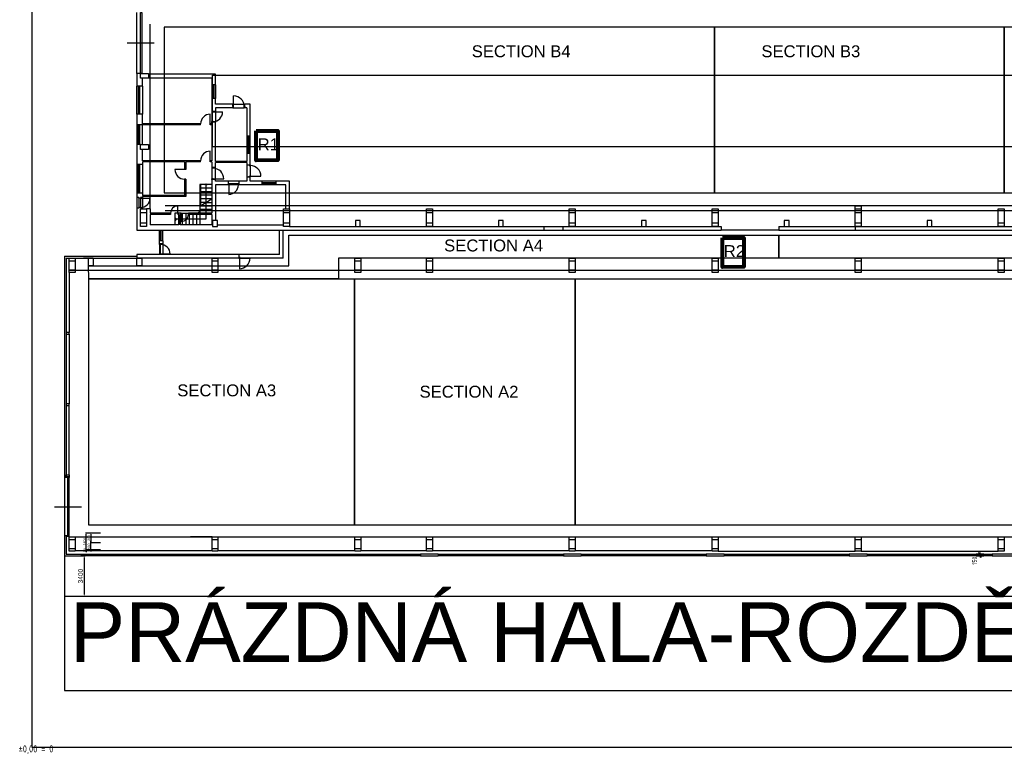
# Model space of a CAD drawing. Header units: millimetres. Extents: x -1190408159 to 361788912, y -2544212749 to 93633750.
# Tile 4 of 69: x 303 to 82976, y -110424 to -48738. Entities that reach past the tile are written whole.
import ezdxf
from ezdxf.enums import TextEntityAlignment as Align

# ---------------------------------------------------------------- set-up
doc = ezdxf.new("R2010")
doc.units = ezdxf.units.MM
doc.header["$PDSIZE"] = -1
doc.linetypes.add('DIVIDE', pattern=[31.75, 12.7, -6.35, 0, -6.35, 0, -6.35])
doc.linetypes.add('SPOJITÁ', pattern=[0])
for name, color, linetype in [('KCE_POHLED', 7, 'Continuous'), ('KOTY', 3, 'Continuous'), ('KÓTY', 7, 'Continuous'), ('NAD', 7, 'DIVIDE'), ('OA- NOVE konstr', 240, 'Continuous'), ('OA-TENKA', 7, 'Continuous'), ('OBVOD', 7, 'Continuous'), ('OTVORY', 1, 'Continuous'), ('POPIS', 7, 'Continuous'), ('rt_KOTY_50', 154, 'SPOJITÁ'), ('SKELET', 6, 'Continuous'), ('TECHNOLOGIE', 150, 'Continuous')]:
    doc.layers.add(name, color=color, linetype=linetype)
doc.styles.add('ARIAL', font='ARIAL.TTF', dxfattribs={"height": 1000})
doc.styles.add('rt_Linde1', font='txt')
doc.styles.add('S_T_Y_L', font='geniso.shx', dxfattribs={"width": 0.8})
doc.dimstyles.new('1 - 200', dxfattribs={"dimscale": 3.2, "dimtxt": 125, "dimasz": 20, "dimexe": 100, "dimexo": 150, "dimgap": 50, "dimtad": 1, "dimdec": 0, "dimrnd": 5, "dimzin": 0, "dimdsep": 46, "dimtxsty": 'S_T_Y_L', "dimblk": 'S_T_Y_L', "dimcen": 90, "dimse1": 1, "dimse2": 1, "dimclrd": 256, "dimclre": 256, "dimclrt": 256, "dimadec": 0, "dimazin": 0, "dimtfac": 1, "dimtdec": 0, "dimtmove": 2, "dimatfit": 0, "dimldrblk": 'OPEN30', "dimfxl": 1, "dimtolj": 1, "dimlwd": -1, "dimarcsym": 0})
doc.dimstyles.new('Linde_100', dxfattribs={"dimscale": 100, "dimtxt": 4, "dimasz": 1.5, "dimexe": 1, "dimexo": 1, "dimgap": 1, "dimtad": 1, "dimtoh": 1, "dimrnd": 0.2, "dimzin": 9, "dimtxsty": 'rt_Linde1', "dimcen": 0, "dimazin": 2, "dimtfac": 1, "dimtix": 1, "dimtmove": 0, "dimatfit": 1, "dimfxl": 1, "dimfrac": 2, "dimtolj": 1, "dimtzin": 0, "dimarcsym": 0})
doc.dimstyles.new('Linde_50', dxfattribs={"dimscale": 50, "dimtxt": 4, "dimasz": 1.5, "dimexe": 1, "dimexo": 1, "dimgap": 1, "dimtad": 1, "dimtoh": 1, "dimrnd": 0.2, "dimzin": 9, "dimtxsty": 'rt_Linde1', "dimcen": 0, "dimazin": 2, "dimtfac": 1, "dimtix": 1, "dimtmove": 0, "dimatfit": 1, "dimfxl": 1, "dimfrac": 2, "dimtolj": 1, "dimtzin": 0, "dimarcsym": 0})

# ---------------------------------------------------------------- blocks, each defined once
blk = doc.blocks.new('S_T_Y_L')
at = {"color": 0}
for p, q in [((-2, -2), (0, 0)), ((0, 5), (0, -5))]:
    blk.add_line(p, q, dxfattribs=at)
blk = doc.blocks.new('*D1419')
at = {"layer": 'Defpoints', "color": 0, "linetype": 'ByBlock', "ltscale": 2, "transparency": 16777216}
for p in [(80651, 16752), (80651, 16602), (80651, 16602)]:
    blk.add_point(p, dxfattribs=at)
at = {"layer": 'KOTY', "linetype": 'ByBlock', "ltscale": 2, "transparency": 16777216}
for p, q in [((80651, 16816), (80651, 16880)), ((80651, 16752), (80651, 16602)), ((80651, 16538), (80651, 16474))]:
    blk.add_line(p, q, dxfattribs=at)
at = {"layer": 'KOTY', "linetype": 'ByBlock', "ltscale": 2, "transparency": 16777216, "xscale": 64, "yscale": 64, "zscale": 64}
for p, rotation in [((80651, 16752), 270), ((80651, 16602), 90)]:
    blk.add_blockref('S_T_Y_L', p, dxfattribs=dict(at, rotation=rotation))
at = {"layer": 'KOTY', "linetype": 'ByBlock', "ltscale": 2, "transparency": 16777216, "insert": (80192, 16194), "char_height": 400, "attachment_point": 5, "rotation": 90, "style": 'S_T_Y_L'}
blk.add_mtext('\\A1;150', dxfattribs=at)
blk = doc.blocks.new('_Open30')
at = {"color": 0, "linetype": 'ByBlock', "lineweight": -2}
for p, q in [((-1, 0.3), (0, 0)), ((0, 0), (-1, -0.3)), ((0, 0), (-1, 0))]:
    blk.add_line(p, q, dxfattribs=at)
blk = doc.blocks.new('*D1426')
at = {"layer": 'Defpoints', "color": 0, "linetype": 'ByBlock', "ltscale": 2, "transparency": 16777216}
for p in [(5605, 18502), (6852, 18502), (6852, 17102)]:
    blk.add_point(p, dxfattribs=at)
at = {"layer": 'rt_KOTY_50', "color": 0, "linetype": 'ByBlock', "lineweight": -2, "ltscale": 2, "transparency": 16777216}
for p, q in [((6802, 18502), (5555, 18502)), ((5605, 17177), (5605, 18427)), ((6802, 17102), (5555, 17102))]:
    blk.add_line(p, q, dxfattribs=at)
at = {"layer": 'rt_KOTY_50', "color": 0, "linetype": 'ByBlock', "ltscale": 2, "transparency": 16777216}
for points in [[(5592, 18427), (5617, 18427), (5605, 18502)], [(5592, 17177), (5617, 17177), (5605, 17102)]]:
    blk.add_solid(points, dxfattribs=at)
at = {"layer": 'rt_KOTY_50', "color": 0, "linetype": 'ByBlock', "ltscale": 2, "transparency": 16777216, "insert": (5455, 17802), "char_height": 200, "attachment_point": 5, "rotation": 90, "style": 'rt_Linde1'}
blk.add_mtext('\\A1;1400', dxfattribs=at)
blk = doc.blocks.new('*D1440')
at = {"layer": 'Defpoints', "color": 0, "linetype": 'ByBlock', "ltscale": 2, "transparency": 16777216}
for p in [(5605, 17052), (6852, 17102), (6852, 17052)]:
    blk.add_point(p, dxfattribs=at)
at = {"layer": 'rt_KOTY_50', "color": 0, "linetype": 'ByBlock', "lineweight": -2, "ltscale": 2, "transparency": 16777216}
for p, q in [((6802, 17102), (5555, 17102)), ((6802, 17052), (5555, 17052)), ((5605, 17177), (5605, 17252)), ((5605, 17102), (5605, 17052)), ((5605, 16977), (5605, 16902))]:
    blk.add_line(p, q, dxfattribs=at)
at = {"layer": 'rt_KOTY_50', "color": 0, "linetype": 'ByBlock', "ltscale": 2, "transparency": 16777216}
for points in [[(5592, 17177), (5617, 17177), (5605, 17102)], [(5592, 16977), (5617, 16977), (5605, 17052)]]:
    blk.add_solid(points, dxfattribs=at)
at = {"layer": 'rt_KOTY_50', "color": 0, "linetype": 'ByBlock', "ltscale": 2, "transparency": 16777216, "insert": (5455, 17077), "char_height": 200, "attachment_point": 5, "rotation": 90, "style": 'rt_Linde1'}
blk.add_mtext('\\A1;50', dxfattribs=at)
blk = doc.blocks.new('*D1427')
at = {"layer": 'Defpoints', "color": 0, "linetype": 'ByBlock', "ltscale": 2, "transparency": 16777216}
for p in [(6852, 18502), (5984, 17702), (6852, 17702)]:
    blk.add_point(p, dxfattribs=at)
at = {"layer": 'rt_KOTY_50', "color": 0, "linetype": 'ByBlock', "lineweight": -2, "ltscale": 2, "transparency": 16777216}
for p, q in [((6802, 18502), (5934, 18502)), ((5984, 18427), (5984, 17777)), ((6802, 17702), (5934, 17702))]:
    blk.add_line(p, q, dxfattribs=at)
at = {"layer": 'rt_KOTY_50', "color": 0, "linetype": 'ByBlock', "ltscale": 2, "transparency": 16777216}
for points in [[(5972, 18427), (5997, 18427), (5984, 18502)], [(5972, 17777), (5997, 17777), (5984, 17702)]]:
    blk.add_solid(points, dxfattribs=at)
at = {"layer": 'rt_KOTY_50', "color": 0, "linetype": 'ByBlock', "ltscale": 2, "transparency": 16777216, "insert": (5834, 18102), "char_height": 200, "attachment_point": 5, "rotation": 90, "style": 'rt_Linde1'}
blk.add_mtext('\\A1;800', dxfattribs=at)
blk = doc.blocks.new('*D1428')
at = {"layer": 'Defpoints', "color": 0, "linetype": 'ByBlock', "ltscale": 2, "transparency": 16777216}
for p in [(5984, 17702), (6852, 17702), (6852, 17102)]:
    blk.add_point(p, dxfattribs=at)
at = {"layer": 'rt_KOTY_50', "color": 0, "linetype": 'ByBlock', "lineweight": -2, "ltscale": 2, "transparency": 16777216}
for p, q in [((6802, 17702), (5934, 17702)), ((5984, 17777), (5984, 17852)), ((5984, 17102), (5984, 17702)), ((6802, 17102), (5934, 17102)), ((5984, 17027), (5984, 16952))]:
    blk.add_line(p, q, dxfattribs=at)
at = {"layer": 'rt_KOTY_50', "color": 0, "linetype": 'ByBlock', "ltscale": 2, "transparency": 16777216}
for points in [[(5972, 17777), (5997, 17777), (5984, 17702)], [(5972, 17027), (5997, 17027), (5984, 17102)]]:
    blk.add_solid(points, dxfattribs=at)
at = {"layer": 'rt_KOTY_50', "color": 0, "linetype": 'ByBlock', "ltscale": 2, "transparency": 16777216, "insert": (5834, 17402), "char_height": 200, "attachment_point": 5, "rotation": 90, "style": 'rt_Linde1'}
blk.add_mtext('\\A1;600', dxfattribs=at)
blk = doc.blocks.new('*D1429')
at = {"layer": 'Defpoints', "color": 0, "linetype": 'ByBlock', "ltscale": 2, "transparency": 16777216}
for p in [(3767, 16602), (3767, 13202), (5426, 13202)]:
    blk.add_point(p, dxfattribs=at)
at = {"layer": 'rt_KOTY_50', "color": 0, "linetype": 'ByBlock', "lineweight": -2, "ltscale": 2, "transparency": 16777216}
for p, q in [((3867, 16602), (5526, 16602)), ((5426, 16452), (5426, 13352)), ((3867, 13202), (5526, 13202))]:
    blk.add_line(p, q, dxfattribs=at)
at = {"layer": 'rt_KOTY_50', "color": 0, "linetype": 'ByBlock', "ltscale": 2, "transparency": 16777216}
for points in [[(5401, 16452), (5451, 16452), (5426, 16602)], [(5401, 13352), (5451, 13352), (5426, 13202)]]:
    blk.add_solid(points, dxfattribs=at)
at = {"layer": 'rt_KOTY_50', "color": 0, "linetype": 'ByBlock', "ltscale": 2, "transparency": 16777216, "insert": (5126, 14902), "char_height": 400, "attachment_point": 5, "rotation": 90, "style": 'rt_Linde1'}
blk.add_mtext('\\A1;3400', dxfattribs=at)
blk = doc.blocks.new('A$C16F2517A')
at = {"layer": 'KCE_POHLED', "linetype": 'ByBlock'}
for p, q in [((16156.5453, 47772.0894), (15156.5453, 47772.0894)), ((15156.5453, 47772.0894), (15156.5453, 45972.0894)), ((16156.5453, 47472.0894), (15156.5453, 47472.0894)), ((16156.5453, 47172.0894), (15156.5453, 47172.0894)), ((15206.5453, 47772.0894), (15206.5453, 46002.0894)), ((15656.5453, 47714.2174), (15656.5453, 46272.0894)), ((16156.5453, 46872.0894), (15156.5453, 46872.0894)), ((16156.5453, 46572.0894), (15156.5453, 46572.0894)), ((15156.5453, 45972.0894), (16156.5453, 46572.0894)), ((15656.5453, 46272.0894), (15156.5453, 46272.0894)), ((4166.5453, 40402.0894), (4166.5453, 35362.0894)), ((4166.5453, 35212.0894), (4166.5453, 29377.0894)), ((4166.5453, 23392.0894), (4166.5453, 29227.0894)), ((4166.5453, 23222.0894), (4166.5453, 23242.0894)), ((4166.5453, 18202.0894), (4166.5453, 18222.0894)), ((4666.5453, 17052.0894), (16166.5453, 17052.0894)), ((16666.5453, 17052.0894), (28166.5453, 17052.0894)), ((28666.5453, 17052.0894), (34166.5453, 17052.0894)), ((34666.5453, 17052.0894), (46166.5453, 17052.0894)), ((46666.5453, 17052.0894), (58166.5453, 17052.0894)), ((58666.5453, 17002.0894), (70166.5453, 17002.0894)), ((58666.5453, 17002.0894), (70166.5453, 17002.0894)), ((70666.5453, 17002.0894), (82166.5453, 17002.0894)), ((70666.5453, 17002.0894), (82166.5453, 17002.0894))]:
    blk.add_line(p, q, dxfattribs=at)
blk.add_circle((15656.5453, 47772.0894), 57.872, dxfattribs=at)
at = {"layer": 'KÓTY', "color": 6, "linetype": 'ByBlock', "ltscale": 2}
for p, q in [((70166.5453, 45752.0894), (70166.5453, 46002.0894)), ((70166.5453, 46002.0894), (70666.5453, 46002.0894)), ((70666.5453, 46002.0894), (70666.5453, 45752.0894))]:
    blk.add_line(p, q, dxfattribs=at)
at = {"layer": 'KÓTY', "color": 2, "linetype": 'ByBlock', "ltscale": 2}
for p, q in [((3766.5453, 41752.0894), (9866.1209, 41752.0894)), ((3916.5453, 41602.0894), (9866.5453, 41602.0894)), ((6188.6933, 41602.0894), (6131.3367, 41602.0894)), ((6188.6933, 41602.0894), (6188.6933, 41502.0894))]:
    blk.add_line(p, q, dxfattribs=at)
at = {"layer": 'KÓTY', "color": 0, "linetype": 'ByBlock', "ltscale": 2}
for p, q in [((9865.6965, 41902.0894), (9866.5453, 41602.0894)), ((3766.5453, 16602.0894), (3766.5453, 5302.0894)), ((3766.5453, 5302.0894), (188428.5398, 5302.0894))]:
    blk.add_line(p, q, dxfattribs=at)
at = {"layer": 'KÓTY', "color": 1, "linetype": 'ByBlock', "ltscale": 2}
for p, q in [((3766.5453, 16602.0894), (3766.5453, 13202.0894)), ((3766.5453, 13202.0894), (162374.8757, 13202.0894))]:
    blk.add_line(p, q, dxfattribs=at)
at = {"layer": 'NAD', "linetype": 'ByBlock'}
for p, q in [((9866.5453, 57102.0894), (9866.5453, 62232.0894)), ((16216.5453, 50972.0894), (16216.5453, 56972.0894)), ((16156.5453, 53872.0894), (16156.5453, 53072.0894)), ((16456.5453, 53922.0894), (16456.5453, 53022.0894)), ((17926.5453, 54522.0894), (18926.5453, 54522.0894)), ((17976.5453, 54222.0894), (18876.5453, 54222.0894)), ((16156.5453, 49152.0894), (16156.5453, 48252.0894)), ((16456.5453, 48202.0894), (16456.5453, 49202.0894)), ((19076.5453, 49422.0894), (19076.5453, 48422.0894)), ((19376.5453, 49372.0894), (19376.5453, 48472.0894)), ((9866.5453, 46697.0894), (9866.5453, 45797.0894)), ((10326.5453, 46697.0894), (10326.5453, 45797.0894)), ((16156.5453, 45972.0894), (15156.5453, 45972.0894)), ((15156.5453, 45972.0894), (15156.5453, 45372.0894)), ((16156.5453, 45672.0894), (15156.5453, 45672.0894)), ((15656.5453, 46272.0894), (15656.5453, 44882.0894)), ((15656.5453, 46272.0894), (16156.5453, 46272.0894)), ((13056.5453, 45372.0894), (13056.5453, 44392.0894)), ((13286.5453, 45372.0894), (13056.5453, 45372.0894)), ((13056.5453, 44882.0894), (13163.5455, 44965.3169)), ((15656.5453, 44882.0894), (13056.5453, 44882.0894)), ((13056.5453, 44882.0894), (13163.5455, 44798.8619)), ((13356.5453, 45372.0894), (13356.5453, 44392.0894)), ((13586.5453, 45372.0894), (14186.5453, 45372.0894)), ((13656.5453, 45372.0894), (13656.5453, 44392.0894)), ((13956.5453, 45372.0894), (13956.5453, 44392.0894)), ((14256.5453, 45372.0894), (14256.5453, 44392.0894)), ((14556.5453, 45372.0894), (14556.5453, 44392.0894)), ((14856.5453, 45372.0894), (14856.5453, 44392.0894)), ((15156.5453, 45372.0894), (15156.5453, 44392.0894)), ((12046.5453, 42802.0894), (12046.5453, 41902.0894)), ((3766.5453, 23172.0894), (3766.5453, 18272.0894))]:
    blk.add_line(p, q, dxfattribs=at)
at = {"layer": 'NAD', "color": 0, "linetype": 'ByBlock'}
for p, q in [((19410.4414, 41902.0894), (18410.4414, 41902.0894)), ((18460.4414, 41602.0894), (19360.4414, 41602.0894))]:
    blk.add_line(p, q, dxfattribs=at)
at = {"layer": 'OA- NOVE konstr', "color": 4, "linetype": 'ByBlock', "ltscale": 2}
blk.add_lwpolyline([(1048.4269, 523.5811), (190093.2472, 523.5811), (190093.2472, 101982.7204), (1048.4269, 101982.7204)], close=True, dxfattribs=at)
at = {"layer": 'OA-TENKA', "linetype": 'ByBlock', "ltscale": 75}
for p, q in [((16216.5453, 56972.0894), (149216.5453, 56972.0894)), ((16216.5453, 50972.0894), (149216.5453, 50972.0894)), ((12239.6863, 46007.3504), (155216.5453, 46007.3504)), ((12239.6863, 45607.3504), (155216.5453, 45607.3504)), ((4166.5453, 40577.4793), (143216.5453, 40577.4793)), ((4166.5453, 18186.0049), (143216.5453, 18186.0049))]:
    blk.add_line(p, q, dxfattribs=at)
at = {"layer": 'OA-TENKA', "linetype": 'ByBlock', "ltscale": 50}
for p, q in [((44026.5453, 44252.0894), (45626.5453, 44252.0894)), ((44026.5453, 43952.0894), (45626.5453, 43952.0894)), ((63766.5453, 43952.0894), (58926.5453, 43952.0894)), ((64616.5453, 44252.0894), (70166.5453, 44252.0894)), ((64616.5453, 43952.0894), (70166.5453, 43952.0894))]:
    blk.add_line(p, q, dxfattribs=at)
at = {"layer": 'OBVOD', "linetype": 'ByBlock'}
for p, q in [((10166.5453, 57102.0894), (9866.5453, 57102.0894)), ((9866.5453, 57102.0894), (9866.5453, 56032.0894)), ((16456.5453, 57052.0894), (10826.5453, 57052.0894)), ((16456.5453, 56152.0894), (16456.5453, 57052.0894)), ((10326.5453, 56032.0894), (10326.5453, 56702.0894)), ((10826.5453, 56752.0894), (16156.5453, 56752.0894)), ((16156.5453, 56752.0894), (16156.5453, 56152.0894)), ((10326.5453, 56032.0894), (9866.5453, 56032.0894)), ((16456.5453, 56152.0894), (16156.5453, 56152.0894)), ((16456.5453, 55002.0894), (16156.5453, 55002.0894)), ((16156.5453, 55002.0894), (16156.5453, 53872.0894)), ((16456.5453, 54522.0894), (16456.5453, 55002.0894)), ((16256.5453, 53872.0894), (16156.5453, 53872.0894)), ((16256.5453, 53922.0894), (16256.5453, 53872.0894)), ((16456.5453, 53922.0894), (16256.5453, 53922.0894)), ((17926.5453, 54522.0894), (16456.5453, 54522.0894)), ((17926.5453, 54222.0894), (16456.5453, 54222.0894)), ((16456.5453, 54222.0894), (16456.5453, 53922.0894)), ((17926.5453, 54322.0894), (17926.5453, 54522.0894)), ((17926.5453, 54322.0894), (17976.5453, 54322.0894)), ((17926.5453, 54222.0894), (17976.5453, 54222.0894)), ((17976.5453, 54222.0894), (17976.5453, 54322.0894)), ((18876.5453, 54222.0894), (18876.5453, 54322.0894)), ((18876.5453, 54322.0894), (18926.5453, 54322.0894)), ((18926.5453, 54222.0894), (18876.5453, 54222.0894)), ((18926.5453, 54322.0894), (18926.5453, 54522.0894)), ((19376.5453, 54522.0894), (18926.5453, 54522.0894)), ((19076.5453, 54222.0894), (18926.5453, 54222.0894)), ((19076.5453, 54222.0894), (19076.5453, 51872.0894)), ((19376.5453, 51872.0894), (19376.5453, 54522.0894)), ((9866.5453, 53682.0894), (9866.5453, 52782.0894)), ((10326.5453, 53682.0894), (9866.5453, 53682.0894)), ((10326.5453, 52882.0894), (10326.5453, 53682.0894)), ((16256.5453, 53072.0894), (16156.5453, 53072.0894)), ((16156.5453, 52882.0894), (16156.5453, 53072.0894)), ((16256.5453, 53072.0894), (16256.5453, 53022.0894)), ((16456.5453, 53022.0894), (16256.5453, 53022.0894)), ((16456.5453, 49722.0894), (16456.5453, 53022.0894)), ((10326.5453, 52782.0894), (9866.5453, 52782.0894)), ((15206.5453, 52882.0894), (10326.5453, 52882.0894)), ((15206.5453, 52782.0894), (10326.5453, 52782.0894)), ((15206.5453, 52782.0894), (15206.5453, 52882.0894)), ((16156.5453, 52882.0894), (16006.5453, 52882.0894)), ((16006.5453, 52782.0894), (16006.5453, 52882.0894)), ((16156.5453, 52782.0894), (16006.5453, 52782.0894)), ((16156.5453, 52782.0894), (16156.5453, 49782.0894)), ((19076.5453, 51872.0894), (19376.5453, 51872.0894)), ((9866.5453, 51132.0894), (9866.5453, 49452.0894)), ((10166.5453, 51132.0894), (9866.5453, 51132.0894)), ((10326.5453, 49782.0894), (10326.5453, 50732.0894)), ((15206.5453, 49782.0894), (10326.5453, 49782.0894)), ((13856.5453, 49682.0894), (10326.5453, 49682.0894)), ((10326.5453, 49682.0894), (10326.5453, 49452.0894)), ((13856.5453, 49682.0894), (13856.5453, 49032.0894)), ((15206.5453, 49682.0894), (13956.5453, 49682.0894)), ((13956.5453, 49682.0894), (13956.5453, 49032.0894)), ((15206.5453, 49682.0894), (15206.5453, 49782.0894)), ((16156.5453, 49782.0894), (16006.5453, 49782.0894)), ((16006.5453, 49682.0894), (16006.5453, 49782.0894)), ((16156.5453, 49682.0894), (16006.5453, 49682.0894)), ((16156.5453, 49682.0894), (16156.5453, 49202.0894)), ((19076.5453, 49722.0894), (16456.5453, 49722.0894)), ((19076.5453, 49622.0894), (16456.5453, 49622.0894)), ((16456.5453, 49202.0894), (16456.5453, 49622.0894)), ((19076.5453, 50402.0894), (19076.5453, 49722.0894)), ((19076.5453, 50402.0894), (19376.5453, 50402.0894)), ((19076.5453, 49622.0894), (19076.5453, 49422.0894)), ((19376.5453, 49422.0894), (19376.5453, 50402.0894)), ((10326.5453, 49452.0894), (9866.5453, 49452.0894)), ((13956.5453, 49032.0894), (13856.5453, 49032.0894)), ((16156.5453, 49202.0894), (16156.5453, 49152.0894)), ((16256.5453, 49152.0894), (16156.5453, 49152.0894)), ((16456.5453, 49202.0894), (16256.5453, 49202.0894)), ((16256.5453, 49202.0894), (16256.5453, 49152.0894)), ((19076.5453, 49422.0894), (19276.5453, 49422.0894)), ((19276.5453, 49422.0894), (19276.5453, 49372.0894)), ((19276.5453, 49372.0894), (19376.5453, 49372.0894)), ((19376.5453, 49422.0894), (19376.5453, 49372.0894)), ((13856.5453, 48232.0894), (13856.5453, 46862.0894)), ((13956.5453, 48232.0894), (13856.5453, 48232.0894)), ((13956.5453, 48232.0894), (13956.5453, 46762.0894)), ((16256.5453, 48252.0894), (16156.5453, 48252.0894)), ((16156.5453, 48202.0894), (16156.5453, 48252.0894)), ((16156.5453, 48202.0894), (16156.5453, 45372.0894)), ((16256.5453, 48202.0894), (16256.5453, 48252.0894)), ((16456.5453, 48202.0894), (16256.5453, 48202.0894)), ((16456.5453, 48052.0894), (16456.5453, 48202.0894)), ((17526.5453, 48052.0894), (16456.5453, 48052.0894)), ((17526.5453, 48052.0894), (17526.5453, 47852.0894)), ((18426.5453, 48052.0894), (18426.5453, 47852.0894)), ((19076.5453, 48052.0894), (18426.5453, 48052.0894)), ((19076.5453, 48422.0894), (19076.5453, 48052.0894)), ((19076.5453, 48422.0894), (19276.5453, 48422.0894)), ((19276.5453, 48472.0894), (19376.5453, 48472.0894)), ((19276.5453, 48422.0894), (19276.5453, 48472.0894)), ((19376.5453, 48422.0894), (19376.5453, 48472.0894)), ((19376.5453, 48052.0894), (19376.5453, 48422.0894)), ((20366.5453, 48052.0894), (19376.5453, 48052.0894)), ((20366.5453, 47752.0894), (20366.5453, 48052.0894)), ((21566.5453, 47752.0894), (21566.5453, 48052.0894)), ((22666.5453, 48052.0894), (21566.5453, 48052.0894)), ((22666.5453, 45752.0894), (22666.5453, 48052.0894)), ((17576.5453, 47752.0894), (16456.5453, 47752.0894)), ((16456.5453, 47752.0894), (16456.5453, 44752.0894)), ((17576.5453, 47852.0894), (17526.5453, 47852.0894)), ((17576.5453, 47852.0894), (17576.5453, 47752.0894)), ((18376.5453, 47852.0894), (18376.5453, 47752.0894)), ((18426.5453, 47852.0894), (18376.5453, 47852.0894)), ((20366.5453, 47752.0894), (18376.5453, 47752.0894)), ((22366.5453, 47752.0894), (21566.5453, 47752.0894)), ((22366.5453, 45752.0894), (22366.5453, 47752.0894)), ((9866.5453, 47062.0894), (9866.5453, 46697.0894)), ((10326.5453, 47062.0894), (9866.5453, 47062.0894)), ((10016.5453, 46697.0894), (9866.5453, 46697.0894)), ((10016.5453, 46647.0894), (10016.5453, 46697.0894)), ((10166.5453, 46647.0894), (10016.5453, 46647.0894)), ((10326.5453, 46697.0894), (10166.5453, 46697.0894)), ((10166.5453, 46647.0894), (10166.5453, 46697.0894)), ((10326.5453, 47062.0894), (10326.5453, 46862.0894)), ((13856.5453, 46862.0894), (10326.5453, 46862.0894)), ((13956.5453, 46762.0894), (10326.5453, 46762.0894)), ((10326.5453, 46762.0894), (10326.5453, 46697.0894)), ((10016.5453, 45797.0894), (9866.5453, 45797.0894)), ((9866.5453, 45797.0894), (9866.5453, 43952.0894)), ((10166.5453, 45847.0894), (10016.5453, 45847.0894)), ((10016.5453, 45847.0894), (10016.5453, 45797.0894)), ((10166.5453, 45847.0894), (10166.5453, 45797.0894)), ((10326.5453, 45797.0894), (10166.5453, 45797.0894)), ((10326.5453, 45797.0894), (10326.5453, 45752.0894)), ((10986.5453, 45752.0894), (10666.5453, 45752.0894)), ((10986.5453, 45752.0894), (10986.5453, 45372.0894)), ((12686.5453, 45372.0894), (10986.5453, 45372.0894)), ((12686.5453, 45272.0894), (10986.5453, 45272.0894)), ((10986.5453, 45272.0894), (10986.5453, 44392.0894)), ((12686.5453, 45372.0894), (12686.5453, 45272.0894)), ((13586.5453, 45372.0894), (13286.5453, 45372.0894)), ((13286.5453, 45372.0894), (13286.5453, 45272.0894)), ((13386.5453, 45272.0894), (13286.5453, 45272.0894)), ((13386.5453, 45272.0894), (13386.5453, 44392.0894)), ((13586.5453, 45272.0894), (13486.5453, 45272.0894)), ((13486.5453, 45272.0894), (13486.5453, 44392.0894)), ((13586.5453, 45272.0894), (13586.5453, 45372.0894)), ((16156.5453, 45372.0894), (14186.5453, 45372.0894)), ((14186.5453, 45272.0894), (14186.5453, 45372.0894)), ((16156.5453, 45272.0894), (14186.5453, 45272.0894)), ((16156.5453, 45272.0894), (16156.5453, 44392.0894)), ((9866.5453, 43952.0894), (21846.5453, 43952.0894)), ((13386.5453, 44392.0894), (10986.5453, 44392.0894)), ((16156.5453, 44392.0894), (13486.5453, 44392.0894)), ((16616.5453, 44392.0894), (22166.5453, 44392.0894)), ((21846.5453, 43952.0894), (44026.5453, 43952.0894)), ((21846.5453, 41902.0894), (21846.5453, 43952.0894)), ((22146.5453, 43952.0894), (44026.5453, 43952.0894)), ((22146.5453, 41602.0894), (22146.5453, 43952.0894)), ((22666.5453, 44252.0894), (44026.5453, 44252.0894)), ((25416.5453, 44252.0894), (28216.5453, 44252.0894)), ((44026.5453, 44252.0894), (44026.5453, 43952.0894)), ((45626.5453, 44252.0894), (45626.5453, 43952.0894)), ((45626.5453, 44252.0894), (58926.5453, 44252.0894)), ((45626.5453, 43952.0894), (58926.5453, 43952.0894)), ((45626.5453, 43952.0894), (46416.5453, 43952.0894)), ((58926.5453, 44252.0894), (58926.5453, 43952.0894)), ((63766.5453, 44252.0894), (63766.5453, 43952.0894)), ((63766.5453, 44252.0894), (64616.5453, 44252.0894)), ((63766.5453, 44252.0894), (63766.5453, 43952.0894)), ((63766.5453, 44252.0894), (64616.5453, 44252.0894)), ((63766.5453, 43952.0894), (64616.5453, 43952.0894)), ((63766.5453, 43952.0894), (64616.5453, 43952.0894)), ((70166.5453, 44252.0894), (70166.5453, 43952.0894)), ((70166.5453, 44252.0894), (113521.5453, 44252.0894)), ((70166.5453, 43952.0894), (118361.5453, 43952.0894)), ((12046.5453, 43052.0894), (11746.5453, 43052.0894)), ((11746.5453, 42752.0894), (11746.5453, 43052.0894)), ((12046.5453, 43052.0894), (12046.5453, 42802.0894)), ((11846.5453, 42752.0894), (11746.5453, 42752.0894)), ((12046.5453, 42802.0894), (11846.5453, 42802.0894)), ((11846.5453, 42752.0894), (11846.5453, 42802.0894)), ((11746.5453, 41952.0894), (11746.5453, 41902.0894)), ((11846.5453, 41952.0894), (11746.5453, 41952.0894)), ((11846.5453, 41952.0894), (11846.5453, 41902.0894)), ((21846.5453, 41902.0894), (11846.5453, 41902.0894)), ((4166.5453, 23172.0894), (3766.5453, 23172.0894)), ((4166.5453, 23222.0894), (3916.5453, 23222.0894)), ((4166.5453, 23222.0894), (4166.5453, 23172.0894)), ((3766.5453, 18272.0894), (3766.5453, 16602.0894)), ((4166.5453, 18272.0894), (3766.5453, 18272.0894)), ((3916.5453, 18222.0894), (3916.5453, 16752.0894)), ((4166.5453, 18222.0894), (3916.5453, 18222.0894)), ((4166.5453, 18222.0894), (4166.5453, 18272.0894)), ((3766.5453, 16602.0894), (5166.5453, 16602.0894)), ((3916.5453, 16752.0894), (5166.5453, 16752.0894)), ((5166.5453, 16752.0894), (5166.5453, 16602.0894)), ((15666.5453, 16752.0894), (15666.5453, 16602.0894)), ((15666.5453, 16752.0894), (17166.5453, 16752.0894)), ((17166.5453, 16602.0894), (15666.5453, 16602.0894)), ((17166.5453, 16752.0894), (17166.5453, 16602.0894)), ((27666.5453, 16752.0894), (29166.5453, 16752.0894)), ((29166.5453, 16602.0894), (27666.5453, 16602.0894)), ((29166.5453, 16752.0894), (29166.5453, 16602.0894)), ((33666.5453, 16752.0894), (33666.5453, 16602.0894)), ((35166.5453, 16752.0894), (33666.5453, 16752.0894)), ((33666.5453, 16602.0894), (35166.5453, 16602.0894)), ((35166.5453, 16752.0894), (35166.5453, 16602.0894)), ((45666.5453, 16752.0894), (45666.5453, 16602.0894)), ((47166.5453, 16752.0894), (45666.5453, 16752.0894)), ((45666.5453, 16602.0894), (47166.5453, 16602.0894)), ((47166.5453, 16752.0894), (47166.5453, 16602.0894)), ((57666.5453, 16752.0894), (57666.5453, 16602.0894)), ((59166.5453, 16752.0894), (57666.5453, 16752.0894)), ((57666.5453, 16602.0894), (59166.5453, 16602.0894)), ((59166.5453, 16752.0894), (59166.5453, 16602.0894)), ((69666.5453, 16752.0894), (69666.5453, 16602.0894)), ((71166.5453, 16752.0894), (69666.5453, 16752.0894)), ((69666.5453, 16602.0894), (71166.5453, 16602.0894)), ((71166.5453, 16752.0894), (71166.5453, 16602.0894)), ((81666.5453, 16752.0894), (81666.5453, 16602.0894)), ((83716.5453, 16752.0894), (81666.5453, 16752.0894)), ((81666.5453, 16602.0894), (83716.5453, 16602.0894))]:
    blk.add_line(p, q, dxfattribs=at)
at = {"layer": 'OBVOD', "color": 2, "linetype": 'ByBlock'}
for p, q in [((3766.5453, 41752.0894), (3766.5453, 23172.0894)), ((3916.5453, 41602.0894), (3916.5453, 23222.0894))]:
    blk.add_line(p, q, dxfattribs=at)
at = {"layer": 'OBVOD', "color": 0, "linetype": 'ByBlock'}
for p, q in [((6188.6933, 41602.0894), (5382.9393, 41602.0894)), ((11746.5453, 41902.0894), (9865.6965, 41902.0894)), ((22146.5453, 41602.0894), (9866.5453, 41602.0894)), ((19688.9284, 41902.0894), (11746.5453, 41902.0894)), ((18410.4414, 41902.0894), (18410.4414, 41702.0894)), ((18410.4414, 41702.0894), (18460.4414, 41702.0894)), ((18410.4414, 41602.0894), (18460.4414, 41602.0894)), ((18460.4414, 41702.0894), (18460.4414, 41602.0894))]:
    blk.add_line(p, q, dxfattribs=at)
at = {"layer": 'OTVORY', "color": 0, "linetype": 'ByBlock'}
for p, q in [((9032.5446, 59667.0894), (11300.546, 59667.0894)), ((18410.4414, 41702.0894), (18410.4414, 41602.0894)), ((18460.4414, 41602.0894), (18460.4414, 40702.0894))]:
    blk.add_line(p, q, dxfattribs=at)
at = {"layer": 'OTVORY', "linetype": 'ByBlock'}
for p, q in [((9032.5446, 59667.0894), (11300.546, 59667.0894)), ((9866.5453, 53682.0894), (9866.5453, 56032.0894)), ((9966.5453, 56032.0894), (9966.5453, 53682.0894)), ((10066.5453, 56032.0894), (10066.5453, 53682.0894)), ((10326.5453, 56032.0894), (10326.5453, 53682.0894)), ((16156.5453, 56152.0894), (16156.5453, 55002.0894)), ((16306.5453, 55002.0894), (16306.5453, 56152.0894)), ((16356.5453, 55002.0894), (16356.5453, 56152.0894)), ((16456.5453, 56152.0894), (16456.5453, 55002.0894)), ((17976.5453, 54322.0894), (17976.5453, 55222.0894)), ((16256.5453, 53922.0894), (16156.5453, 53922.0894)), ((16256.5453, 53872.0894), (17056.5453, 53872.0894)), ((17926.5453, 54322.0894), (17926.5453, 54222.0894)), ((18926.5453, 54322.0894), (18926.5453, 54222.0894)), ((16006.5453, 52882.0894), (16006.5453, 53682.0894)), ((16256.5453, 53022.0894), (16156.5453, 53022.0894)), ((9866.5453, 52782.0894), (9866.5453, 51132.0894)), ((9966.5453, 52782.0894), (9966.5453, 51132.0894)), ((10066.5453, 52782.0894), (10066.5453, 51132.0894)), ((10326.5453, 51132.0894), (10326.5453, 52782.0894)), ((15156.5453, 52782.0894), (15156.5453, 52882.0894)), ((16056.5453, 52782.0894), (16056.5453, 52882.0894)), ((19076.5453, 51872.0894), (19076.5453, 50402.0894)), ((19226.5453, 50402.0894), (19226.5453, 51872.0894)), ((19276.5453, 50402.0894), (19276.5453, 51872.0894)), ((19376.5453, 50402.0894), (19376.5453, 51872.0894)), ((16006.5453, 49782.0894), (16006.5453, 50582.0894)), ((15156.5453, 49682.0894), (15156.5453, 49782.0894)), ((16056.5453, 49682.0894), (16056.5453, 49782.0894)), ((9866.5453, 49452.0894), (9866.5453, 47062.0894)), ((9966.5453, 49452.0894), (9966.5453, 47062.0894)), ((10066.5453, 49452.0894), (10066.5453, 47062.0894)), ((10326.5453, 49452.0894), (10326.5453, 47062.0894)), ((13856.5453, 49032.0894), (13056.5453, 49032.0894)), ((13956.5453, 49082.0894), (13856.5453, 49082.0894)), ((16256.5453, 49202.0894), (16156.5453, 49202.0894)), ((19276.5453, 49422.0894), (19376.5453, 49422.0894)), ((13956.5453, 48182.0894), (13856.5453, 48182.0894)), ((16256.5453, 48202.0894), (16156.5453, 48202.0894)), ((16256.5453, 48252.0894), (17156.5453, 48252.0894)), ((18426.5453, 48052.0894), (17526.5453, 48052.0894)), ((19276.5453, 48422.0894), (19376.5453, 48422.0894)), ((19376.5453, 48472.0894), (20276.5453, 48472.0894)), ((21566.5453, 48052.0894), (20366.5453, 48052.0894)), ((20366.5453, 47952.0894), (21566.5453, 47952.0894)), ((17526.5453, 47852.0894), (17526.5453, 47752.0894)), ((17576.5453, 47852.0894), (18376.5453, 47852.0894)), ((18376.5453, 47752.0894), (17576.5453, 47752.0894)), ((17576.5453, 47752.0894), (17576.5453, 46952.0894)), ((18426.5453, 47852.0894), (18426.5453, 47752.0894)), ((20366.5453, 47852.0894), (21566.5453, 47852.0894)), ((21566.5453, 47752.0894), (20366.5453, 47752.0894)), ((10016.5453, 46647.0894), (10016.5453, 45847.0894)), ((10166.5453, 46647.0894), (10166.5453, 45847.0894)), ((10166.5453, 46647.0894), (10966.5453, 46647.0894)), ((13286.5453, 45372.0894), (13286.5453, 45972.0894)), ((12636.5453, 45372.0894), (12636.5453, 45272.0894)), ((13336.5453, 45372.0894), (13336.5453, 45272.0894)), ((13536.5453, 45272.0894), (13536.5453, 45372.0894)), ((13586.5453, 45272.0894), (13586.5453, 44672.0894)), ((14236.5453, 45272.0894), (14236.5453, 45372.0894)), ((11746.5453, 43052.0894), (11746.5453, 43952.0894)), ((11846.5453, 43052.0894), (11846.5453, 43952.0894)), ((11896.5453, 43052.0894), (11896.5453, 43952.0894)), ((12046.5453, 43052.0894), (12046.5453, 43952.0894)), ((11846.5453, 42802.0894), (11746.5453, 42802.0894)), ((11746.5453, 42752.0894), (11746.5453, 41952.0894)), ((11846.5453, 41952.0894), (11846.5453, 42752.0894)), ((11846.5453, 41902.0894), (11746.5453, 41902.0894)), ((11846.5453, 41952.0894), (12646.5453, 41952.0894)), ((4066.5453, 18272.0894), (4066.5453, 23172.0894)), ((4166.5453, 18272.0894), (4166.5453, 23172.0894)), ((2932.5446, 20722.0894), (5200.546, 20722.0894)), ((5166.5453, 16752.0894), (15666.5453, 16752.0894)), ((15666.5453, 16602.0894), (5166.5453, 16602.0894)), ((17166.5453, 16752.0894), (27666.5453, 16752.0894)), ((27666.5453, 16602.0894), (17166.5453, 16602.0894)), ((29166.5453, 16752.0894), (33666.5453, 16752.0894)), ((33666.5453, 16602.0894), (29166.5453, 16602.0894)), ((35166.5453, 16752.0894), (45666.5453, 16752.0894)), ((45666.5453, 16602.0894), (35166.5453, 16602.0894)), ((47166.5453, 16752.0894), (57666.5453, 16752.0894)), ((57666.5453, 16602.0894), (47166.5453, 16602.0894)), ((59166.5453, 16752.0894), (69666.5453, 16752.0894)), ((69666.5453, 16602.0894), (59166.5453, 16602.0894)), ((71166.5453, 16752.0894), (81666.5453, 16752.0894)), ((81666.5453, 16602.0894), (71166.5453, 16602.0894))]:
    blk.add_line(p, q, dxfattribs=at)
blk.add_lwpolyline([(10266.5453, 57102.0894), (10166.5453, 57102.0894), (10166.5453, 62232.0894), (10266.5453, 62232.0894)], close=True, dxfattribs=at)
for centre, radius, start, end in [((17976.5453, 54322.0894), 900, 0, 90), ((16256.5453, 53872.0894), 800, 270, 0), ((16006.5453, 52882.0894), 800, 90, 180), ((16006.5453, 49782.0894), 800, 90, 180), ((13856.5453, 49032.0894), 800, 180, 270), ((16256.5453, 48252.0894), 900, 0, 90), ((19376.5453, 48472.0894), 900, 0, 90), ((17576.5453, 47752.0894), 800, 270, 0), ((10166.5453, 46647.0894), 800, 270, 0), ((13286.5453, 45372.0894), 600, 90, 180), ((13586.5453, 45272.0894), 600, 270, 0), ((11846.5453, 41952.0894), 800, 0, 90)]:
    blk.add_arc(centre, radius, start, end, dxfattribs=at)
at = {"layer": 'OTVORY', "color": 0, "linetype": 'ByBlock'}
blk.add_arc((18460.4414, 41602.0894), 900, 270, 0, dxfattribs=at)
at = {"layer": 'SKELET', "linetype": 'ByBlock', "ltscale": 2}
for p, q in [((10166.5453, 45432.0894), (10666.5453, 45432.0894)), ((22166.5453, 45432.0894), (22666.5453, 45432.0894)), ((34166.5453, 45432.0894), (34666.5453, 45432.0894)), ((46166.5453, 45432.0894), (46666.5453, 45432.0894)), ((58166.5453, 45432.0894), (58666.5453, 45432.0894)), ((70166.5453, 45432.0894), (70666.5453, 45432.0894)), ((10166.5453, 44572.0894), (10666.5453, 44572.0894)), ((22166.5453, 44572.0894), (22666.5453, 44572.0894)), ((34166.5453, 44572.0894), (34666.5453, 44572.0894)), ((46166.5453, 44572.0894), (46666.5453, 44572.0894)), ((58166.5453, 44572.0894), (58666.5453, 44572.0894)), ((70166.5453, 44572.0894), (70666.5453, 44572.0894)), ((82166.5453, 44572.0894), (82666.5453, 44572.0894)), ((16166.5453, 41382.0894), (16666.5453, 41382.0894)), ((28166.5453, 41382.0894), (28666.5453, 41382.0894)), ((34166.5453, 41382.0894), (34666.5453, 41382.0894)), ((46166.5453, 41382.0894), (46666.5453, 41382.0894)), ((58166.5453, 41382.0894), (58666.5453, 41382.0894)), ((70166.5453, 41382.0894), (70666.5453, 41382.0894)), ((70166.5453, 41382.0894), (70666.5453, 41382.0894)), ((82166.5453, 41382.0894), (82666.5453, 41382.0894)), ((82166.5453, 41382.0894), (82666.5453, 41382.0894)), ((16166.5453, 40622.0894), (16666.5453, 40622.0894)), ((28166.5453, 40622.0894), (28666.5453, 40622.0894)), ((34166.5453, 40622.0894), (34666.5453, 40622.0894)), ((46166.5453, 40622.0894), (46666.5453, 40622.0894)), ((58166.5453, 40622.0894), (58666.5453, 40622.0894)), ((70166.5453, 40622.0894), (70666.5453, 40622.0894)), ((82166.5453, 40622.0894), (82666.5453, 40622.0894)), ((4166.5453, 17982.0894), (4666.5453, 17982.0894)), ((16166.5453, 17982.0894), (16666.5453, 17982.0894)), ((28166.5453, 17982.0894), (28666.5453, 17982.0894)), ((34166.5453, 17982.0894), (34666.5453, 17982.0894)), ((46166.5453, 17982.0894), (46666.5453, 17982.0894)), ((58166.5453, 17982.0894), (58666.5453, 17982.0894)), ((70166.5453, 17982.0894), (70666.5453, 17982.0894)), ((82166.5453, 17982.0894), (82666.5453, 17982.0894)), ((4166.5453, 17222.0894), (4666.5453, 17222.0894)), ((16166.5453, 17222.0894), (16666.5453, 17222.0894)), ((28166.5453, 17222.0894), (28666.5453, 17222.0894)), ((34166.5453, 17222.0894), (34666.5453, 17222.0894)), ((46166.5453, 17222.0894), (46666.5453, 17222.0894)), ((58166.5453, 17222.0894), (58666.5453, 17222.0894)), ((70166.5453, 17222.0894), (70666.5453, 17222.0894)), ((82166.5453, 17222.0894), (82666.5453, 17222.0894))]:
    blk.add_line(p, q, dxfattribs=at)
at = {"layer": 'SKELET', "color": 0, "linetype": 'ByBlock', "ltscale": 2}
for p, q in [((22166.5453, 45432.0894), (22666.5453, 45432.0894)), ((22166.5453, 44572.0894), (22666.5453, 44572.0894)), ((4166.5453, 41382.0894), (4666.5453, 41382.0894)), ((16166.5453, 41382.0894), (16666.5453, 41382.0894)), ((4166.5453, 40622.0894), (4666.5453, 40622.0894)), ((16166.5453, 40622.0894), (16666.5453, 40622.0894))]:
    blk.add_line(p, q, dxfattribs=at)
at = {"layer": 'SKELET', "linetype": 'ByBlock', "ltscale": 2}
for points in [[(10826.5453, 56702.0894), (10166.5453, 56702.0894), (10166.5453, 57102.0894), (10826.5453, 57102.0894)], [(10826.5453, 50732.0894), (10166.5453, 50732.0894), (10166.5453, 51132.0894), (10826.5453, 51132.0894)], [(10666.5453, 44252.0894), (10166.5453, 44252.0894), (10166.5453, 45752.0894), (10666.5453, 45752.0894)], [(22666.5453, 44252.0894), (22166.5453, 44252.0894), (22166.5453, 45752.0894), (22666.5453, 45752.0894)], [(34666.5453, 44252.0894), (34166.5453, 44252.0894), (34166.5453, 45752.0894), (34666.5453, 45752.0894)], [(46666.5453, 44252.0894), (46166.5453, 44252.0894), (46166.5453, 45752.0894), (46666.5453, 45752.0894)], [(58666.5453, 44252.0894), (58166.5453, 44252.0894), (58166.5453, 45752.0894), (58666.5453, 45752.0894)], [(70666.5453, 44252.0894), (70166.5453, 44252.0894), (70166.5453, 45752.0894), (70666.5453, 45752.0894)], [(82666.5453, 44252.0894), (82166.5453, 44252.0894), (82166.5453, 45752.0894), (82666.5453, 45752.0894)], [(16616.5453, 44752.0894), (16216.5453, 44752.0894), (16216.5453, 44252.0894), (16616.5453, 44252.0894)], [(28616.5453, 44752.0894), (28216.5453, 44752.0894), (28216.5453, 44252.0894), (28616.5453, 44252.0894)], [(40616.5453, 44752.0894), (40216.5453, 44752.0894), (40216.5453, 44252.0894), (40616.5453, 44252.0894)], [(52616.5453, 44752.0894), (52216.5453, 44752.0894), (52216.5453, 44252.0894), (52616.5453, 44252.0894)], [(64616.5453, 44752.0894), (64216.5453, 44752.0894), (64216.5453, 44252.0894), (64616.5453, 44252.0894)], [(64616.5453, 44752.0894), (64216.5453, 44752.0894), (64216.5453, 44252.0894), (64616.5453, 44252.0894)], [(76616.5453, 44752.0894), (76216.5453, 44752.0894), (76216.5453, 44252.0894), (76616.5453, 44252.0894)], [(28666.5453, 40402.0894), (28166.5453, 40402.0894), (28166.5453, 41602.0894), (28666.5453, 41602.0894)], [(34666.5453, 40402.0894), (34166.5453, 40402.0894), (34166.5453, 41602.0894), (34666.5453, 41602.0894)], [(46666.5453, 40402.0894), (46166.5453, 40402.0894), (46166.5453, 41602.0894), (46666.5453, 41602.0894)], [(58666.5453, 40402.0894), (58166.5453, 40402.0894), (58166.5453, 41602.0894), (58666.5453, 41602.0894)], [(70666.5453, 40402.0894), (70166.5453, 40402.0894), (70166.5453, 41602.0894), (70666.5453, 41602.0894)], [(70666.5453, 40402.0894), (70166.5453, 40402.0894), (70166.5453, 41602.0894), (70666.5453, 41602.0894)], [(82666.5453, 40402.0894), (82166.5453, 40402.0894), (82166.5453, 41602.0894), (82666.5453, 41602.0894)], [(82666.5453, 40402.0894), (82166.5453, 40402.0894), (82166.5453, 41602.0894), (82666.5453, 41602.0894)], [(3916.5453, 35212.0894), (4166.5453, 35212.0894), (4166.5453, 35362.0894), (3916.5453, 35362.0894)], [(3916.5453, 29227.0894), (4166.5453, 29227.0894), (4166.5453, 29377.0894), (3916.5453, 29377.0894)], [(3916.5453, 23392.0894), (4166.5453, 23392.0894), (4166.5453, 23242.0894), (3916.5453, 23242.0894)], [(4666.5453, 17002.0894), (4166.5453, 17002.0894), (4166.5453, 18202.0894), (4666.5453, 18202.0894)], [(16666.5453, 17002.0894), (16166.5453, 17002.0894), (16166.5453, 18202.0894), (16666.5453, 18202.0894)], [(28666.5453, 17002.0894), (28166.5453, 17002.0894), (28166.5453, 18202.0894), (28666.5453, 18202.0894)], [(34666.5453, 17002.0894), (34166.5453, 17002.0894), (34166.5453, 18202.0894), (34666.5453, 18202.0894)], [(46666.5453, 17002.0894), (46166.5453, 17002.0894), (46166.5453, 18202.0894), (46666.5453, 18202.0894)], [(58666.5453, 17002.0894), (58166.5453, 17002.0894), (58166.5453, 18202.0894), (58666.5453, 18202.0894)], [(70666.5453, 17002.0894), (70166.5453, 17002.0894), (70166.5453, 18202.0894), (70666.5453, 18202.0894)], [(82666.5453, 17002.0894), (82166.5453, 17002.0894), (82166.5453, 18202.0894), (82666.5453, 18202.0894)]]:
    blk.add_lwpolyline(points, close=True, dxfattribs=at)
at = {"layer": 'SKELET', "color": 0, "linetype": 'ByBlock', "ltscale": 2}
for points in [[(22666.5453, 44252.0894), (22166.5453, 44252.0894), (22166.5453, 45752.0894), (22666.5453, 45752.0894)], [(4666.5453, 40402.0894), (4166.5453, 40402.0894), (4166.5453, 41602.0894), (4666.5453, 41602.0894)], [(5788.6933, 40942.0894), (5788.6933, 41602.0894), (6188.6933, 41602.0894), (6188.6933, 40942.0894)], [(9866.5453, 40942.0894), (9866.5453, 41602.0894), (10266.5453, 41602.0894), (10266.5453, 40942.0894)], [(16666.5453, 40402.0894), (16166.5453, 40402.0894), (16166.5453, 41602.0894), (16666.5453, 41602.0894)]]:
    blk.add_lwpolyline(points, close=True, dxfattribs=at)
at = {"layer": 'SKELET', "linetype": 'ByBlock', "ltscale": 2}
blk.add_circle((15096.5453, 45432.0894), 60, dxfattribs=at)
at = {"layer": 'TECHNOLOGIE', "color": 1, "linetype": 'ByBlock', "ltscale": 2}
blk.add_line((10986.5453, 45752.0894), (10986.5453, 61248.3718), dxfattribs=at)
at = {"layer": 'TECHNOLOGIE', "linetype": 'ByBlock'}
blk.add_line((70666.5453, 41128.969), (70666.5453, 40928.969), dxfattribs=at)
blk.add_line((70666.5453, 41128.969), (70666.5453, 40928.969), dxfattribs=at)
at = {"layer": 'TECHNOLOGIE', "color": 253, "linetype": 'ByBlock', "ltscale": 2}
for p, q in [((4666.5453, 18202.0894), (34670.5453, 18202.0894)), ((4666.5453, 18202.0894), (7666.5453, 18202.0894)), ((16166.5453, 18202.0894), (14366.5453, 18202.0894))]:
    blk.add_line(p, q, dxfattribs=at)
at = {"layer": 'KOTY', "linetype": 'ByBlock', "style": 'S_T_Y_L', "width": 0.8}
blk.add_text('±0,00 = 0', height=600, dxfattribs=at).set_placement((-71.9915, 90.0222))
blk.add_text('±0,00 = 0', height=600, dxfattribs=at).set_placement((-71.9915, 90.0222))
at = {"layer": 'KOTY', "linetype": 'ByBlock', "ltscale": 2}
dim = blk.add_linear_dim(base=(80651.2742, 16602.0894), p1=(80651.2742, 16752.0894), p2=(80651.2742, 16602.0894), angle=90, dimstyle='1 - 200', dxfattribs=at)
dim.commit()
dim.dimension.update_dxf_attribs({"geometry": '*D1419', "text_midpoint": (80192.2474, 16193.7449), "dimtype": 128})
at = {"layer": 'rt_KOTY_50', "linetype": 'ByBlock', "ltscale": 2}
for base, p1, p2, picture, middle in [((5604.504, 18502.0894), (6851.5453, 17102.0894), (6851.5453, 18502.0894), '*D1426', (5454.504, 17802.0894)), ((5984.4445, 17702.0894), (6851.5453, 18502.0894), (6851.5453, 17702.0894), '*D1427', (5834.4445, 18102.0894)), ((5984.4445, 17702.0894), (6851.5453, 17102.0894), (6851.5453, 17702.0894), '*D1428', (5834.4445, 17402.0894)), ((5604.504, 17052.0894), (6851.5453, 17102.0894), (-1157213.4572, 17052.0894), '*D1440', (5454.504, 17077.0894))]:
    dim = blk.add_linear_dim(base=base, p1=p1, p2=p2, angle=90, dimstyle='Linde_50', dxfattribs=at)
    dim.commit()
    dim.dimension.update_dxf_attribs({"geometry": picture, "text_midpoint": middle})
at = {"layer": 'rt_KOTY_50', "color": 5, "linetype": 'ByBlock', "ltscale": 2}
dim = blk.add_linear_dim(base=(5425.8044, 13202.0894), p1=(3766.5453, 16602.0894), p2=(3766.5453, 13202.0894), angle=90, dimstyle='Linde_100', dxfattribs=at)
dim.commit()
dim.dimension.update_dxf_attribs({"geometry": '*D1429', "text_midpoint": (5125.8044, 14902.0894)})

msp = doc.modelspace()

# ---------------------------------------------------------------- linework, layer by layer
at = {"color": 5}
for points in [[(58629.15158, -49357.57289), (12432.63555, -49357.57289), (12432.63555, -63273.09715), (58629.15158, -63273.09715)], [(82951.37506, -49357.57289), (58629.15158, -49357.57289), (58629.15158, -63273.09715), (82951.37506, -63273.09715)], [(119501.37506, -49357.57289), (82951.37506, -49357.57289), (82951.37506, -63273.09715), (119501.37506, -63273.09715)], [(6103.10338, -70505.19931), (28406.51331, -70505.19931), (28406.51331, -91193.25316), (6103.10338, -91193.25316)], [(28406.51331, -70505.19931), (46951.37506, -70505.19931), (46951.37506, -91193.25316), (28406.51331, -91193.25316)], [(46951.37506, -70505.19931), (119001.37506, -70505.19931), (119001.37506, -91193.25316), (46951.37506, -91193.25316)]]:
    msp.add_lwpolyline(points, close=True, dxfattribs=at)
at = {"color": 5, "lineweight": 80}
for points in [[(20170.81326, -58079.65142), (21980.16345, -58079.65142), (21980.16345, -60524.93196), (20170.81326, -60550.99878)], [(59307.85892, -67044.22333), (61117.20911, -67044.22333), (61117.20911, -69489.50387), (59307.85892, -69515.57069)]]:
    msp.add_lwpolyline(points, close=True, dxfattribs=at)
at = {"color": 5}
for points in [[(6073.52306, -69416.23224), (22913.83011, -69416.23224), (22913.83011, -66836.93147), (64051.37506, -66836.93147), (64051.37506, -68756.23224), (27066.03292, -68756.23224), (27066.03292, -70505.19931), (6103.10338, -70505.19931), (6073.52306, -69416.23224)], [(64051.37506, -66836.93147), (143427.05123, -66844.20942), (143426.37506, -68756.23224), (64051.37506, -68756.23224), (64051.37506, -66836.93147)]]:
    msp.add_lwpolyline(points, dxfattribs=at)

# ---------------------------------------------------------------- block references
at = {"color": 0}
msp.add_blockref('A$C16F2517A', (284.82978, -110358.32163), dxfattribs=at)

# ---------------------------------------------------------------- texts
at = {"color": 0, "insert": (4502.87055, -97660.36905), "char_height": 5000, "attachment_point": 1, "style": 'ARIAL'}
msp.add_mtext_dynamic_manual_height_columns('PRÁZDNÁ HALA-ROZDĚLENÍ OKRUHŮ NOVĚ', width=233236.0576258, gutter_width=20, heights=[0], dxfattribs=at)
at = {"layer": 'POPIS', "color": 5, "style": 'ARIAL'}
for s, p in [('SECTION B4', (38257.46923, -50890.63024)), ('SECTION B3', (62579.69271, -50890.63024)), ('R1', (20284.71124, -58706.47522)), ('SECTION A4', (35941.14499, -67197.60703)), ('R2', (59421.75691, -67671.04713)), ('SECTION A3', (13533.42554, -79364.99462)), ('SECTION A2', (33877.20969, -79474.90663))]:
    msp.add_text(s, height=1000, dxfattribs=at).set_placement(p, align=Align.TOP_LEFT)

doc.saveas('drawing.dxf')
